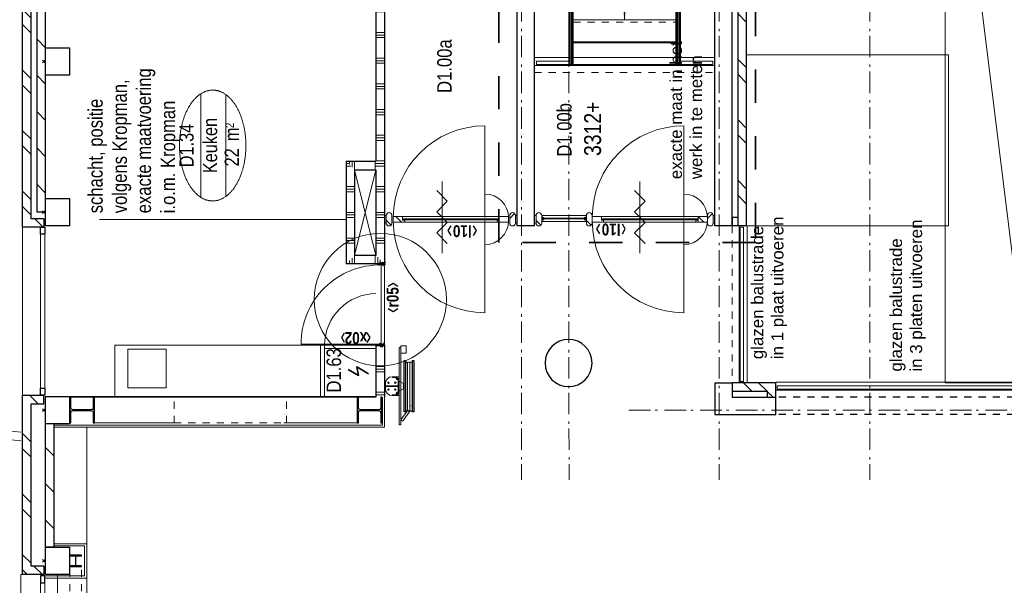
# Model space of a CAD drawing. Header units: millimetres. Extents: x 274596 to 660162, y 141333 to 298920.
# Tile 36 of 165: x 381151 to 392655, y 224221 to 230823. Entities that reach past the tile are written whole.
import ezdxf
from ezdxf.enums import TextEntityAlignment as Align

# ---------------------------------------------------------------- set-up
doc = ezdxf.new("R2010")
doc.units = ezdxf.units.MM
doc.header["$LTSCALE"] = 400
doc.header["$PDMODE"] = 3
doc.header["$PDSIZE"] = 15
for name, pattern in [('STYLE_01', [0.416641, 0.208282, -0.208359]), ('STYLE_02', [0.694427, 0.486069, -0.208359]), ('STYLE_06', [1.041641, 0.625, -0.208282, 0.069427, -0.138931]), ('STYLE_22', [1.944444, 0.972222, -0.972222])]:
    doc.linetypes.add(name, pattern=pattern)
for name, color, linetype, lineweight in [('Buitenkozijnen', 140, 'Continuous', 15), ('Fragmentaanduiding', 1, 'STYLE_22', 35), ('Kozijnmerken', 43, 'Continuous', 9), ('leuning', 43, 'Continuous', 5), ('mat-afdichting', 9, 'Continuous', 5), ('mat-aluminium', 140, 'Continuous', 15), ('mat-baksteen', 5, 'Continuous', 25), ('mat-beton (ihwg)', 5, 'Continuous', 25), ('mat-glas-hor', 5, 'Continuous', 15), ('mat-kalkzandsteen', 5, 'Continuous', 25), ('mat-multiplex-hor', 140, 'Continuous', 15), ('mat-naaldhout', 140, 'Continuous', 15), ('mat-scheidingswand-horizontaal', 5, 'Continuous', 25), ('mat-spuitwerk_marmo', 43, 'STYLE_02', 20), ('mat-staal', 5, 'Continuous', 25), ('None', 7, 'Continuous', 9), ('Ruimtenummers', 5, 'Continuous', 25), ('Tekst', 140, 'Continuous', 15)]:
    doc.layers.add(name, color=color, linetype=linetype, lineweight=lineweight)
doc.styles.add('Arial', font='arial.ttf', dxfattribs={"height": 211.666667})
doc.styles.add('Arial Narrow', font='ARIALN.TTF', dxfattribs={"height": 222.25})
doc.styles.add('Arial Narrow (bold)', font='ARIALNB.TTF', dxfattribs={"height": 172.861111})

# ---------------------------------------------------------------- blocks, each defined once
blk = doc.blocks.new('*U200')
at = {"layer": 'None', "color": 43, "linetype": 'Continuous', "lineweight": 9}
for p, q in [((25681, 2245), (25936, 2245)), ((25936, 2245), (25936, 1045)), ((25936, 1045), (25681, 1045))]:
    blk.add_line(p, q, dxfattribs=at)
at = {"layer": 'None', "color": 43, "linetype": 'STYLE_01', "lineweight": 9}
blk.add_line((25681, 2245), (25681, 1045), dxfattribs=at)
blk = doc.blocks.new('*U221')
at = {"layer": 'leuning', "color": 140, "lineweight": 15}
for p, q in [((25186, 2675), (25186, 2258)), ((25186, 2675), (25226, 2675)), ((25226, 2675), (25226, 2298)), ((31861, 2258), (25186, 2258)), ((31861, 2298), (25226, 2298)), ((25186, 1031), (25186, 615)), ((25186, 1031), (31861, 1031)), ((25226, 991), (25226, 615)), ((25226, 991), (31861, 991)), ((25186, 615), (25226, 615))]:
    blk.add_line(p, q, dxfattribs=at)
at = {"layer": 'None', "color": 8, "linetype": 'STYLE_01', "lineweight": 5}
blk.add_line((25091, 2700), (25091, 590), dxfattribs=at)
at = {"layer": 'None', "color": 43, "lineweight": 9}
for p, q in [((25173, 2700), (25173, 590)), ((25266, 2700), (25266, 590)), ((25185, 2297), (31861, 2297)), ((25185, 2287), (25185, 2297)), ((25185, 2287), (31861, 2287)), ((25185, 2270), (31861, 2270)), ((25185, 2250), (25185, 2270)), ((25185, 2250), (31861, 2250)), ((25185, 1040), (25185, 1020)), ((31861, 1040), (25185, 1040)), ((31861, 1020), (25185, 1020)), ((25185, 1003), (25185, 993)), ((31861, 1003), (25185, 1003)), ((31861, 993), (25185, 993))]:
    blk.add_line(p, q, dxfattribs=at)
at = {"layer": 'None', "color": 8, "linetype": 'Continuous', "lineweight": 5}
blk.add_line((26856, 1645), (25706, 1645), dxfattribs=at)
at = {"layer": 'None', "color": 43, "linetype": 'STYLE_01', "lineweight": 9}
blk.add_line((23301, 390), (21471, 390), dxfattribs=at)
at = {"layer": 'None', "color": 43, "linetype": 'Continuous', "lineweight": 9}
for p, q in [((21471, 308), (23301, 308)), ((21471, 215), (23301, 215)), ((21383, -120), (21383, -4080)), ((21476, -120), (21476, -4080))]:
    blk.add_line(p, q, dxfattribs=at)
at = {"layer": 'None', "color": 140, "linetype": 'Continuous', "lineweight": 15}
for p, q in [((21487, 295), (23287, 295)), ((21487, 255), (21487, 295)), ((21487, 255), (23287, 255)), ((23287, 255), (23287, 295)), ((21436, -136), (21396, -136)), ((21396, -4066), (21396, -136)), ((21436, -4066), (21436, -136))]:
    blk.add_line(p, q, dxfattribs=at)
at = {"layer": 'None', "color": 92, "linetype": 'STYLE_01', "lineweight": 25}
for p, q in [((21101, -4240), (21101, -110)), ((21301, -4240), (21301, -110))]:
    blk.add_line(p, q, dxfattribs=at)
at = {"layer": 'None', "color": 43, "linetype": 'Continuous', "lineweight": 9}
for points in [[(25185, 2245), (25440, 2245), (25440, 1045), (25185, 1045)], [(25451, 2245), (25706, 2245), (25706, 1045), (25451, 1045)]]:
    blk.add_lwpolyline(points, close=True, dxfattribs=at)
at = {"layer": 'None', "color": 8, "lineweight": 5}
blk.add_solid([(25706, 1645), (25865, 1687), (25865, 1602)], dxfattribs=at)
at = {"layer": 'None', "color": 7}
blk.add_blockref('*U200', (0, 0), dxfattribs=at)
blk = doc.blocks.new('*U306')
at = {"layer": 'None', "color": 8, "linetype": 'Continuous', "lineweight": 5}
for points in [[(23301, 220), (25298, 220), (25298, -2140), (23301, -2140)], [(29291, -4080), (29291, -2100), (21471, -2100), (21471, -4080)]]:
    blk.add_lwpolyline(points, close=True, dxfattribs=at)
blk.add_lwpolyline([(29291, -2100), (21471, -3068), (21471, -3112), (29291, -4080)], dxfattribs=at)
blk = doc.blocks.new('*U347')
at = {"layer": 'None', "color": 43, "linetype": 'STYLE_01', "lineweight": 9}
for p, q in [((17698, 8129), (18190, 8129)), ((17698, 7989), (17698, 8129)), ((18871, 8129), (19325, 8129)), ((19325, 7989), (19325, 8129)), ((17698, 7989), (18190, 7989)), ((18871, 7989), (19325, 7989))]:
    blk.add_line(p, q, dxfattribs=at)
at = {"layer": 'None', "color": 43, "linetype": 'Continuous', "lineweight": 9}
for p, q in [((18190, 8129), (18887, 8129)), ((18190, 7989), (18190, 8129)), ((18887, 7989), (18887, 8129)), ((18190, 7989), (18887, 7989))]:
    blk.add_line(p, q, dxfattribs=at)
blk = doc.blocks.new('*X612')
at = {"layer": 'None', "lineweight": 5}
blk.add_line((23345, 4253), (23412, 4320), dxfattribs=at)
blk = doc.blocks.new('*U613')
at = {"layer": 'mat-glas-hor', "color": 140, "lineweight": 15}
blk.add_lwpolyline([(23385, 3116), (23385, 4228), (23373, 4228), (23373, 3116)], close=True, dxfattribs=at)
at = {"layer": 'mat-naaldhout', "color": 140, "linetype": 'Continuous', "lineweight": 15}
for points in [[(23370, 4239), (23370, 4214), (23345, 4214), (23345, 4348), (23412, 4348), (23412, 4239)], [(23370, 3111), (23370, 3136), (23345, 3136), (23345, 3002), (23412, 3002), (23412, 3111)]]:
    blk.add_lwpolyline(points, close=True, dxfattribs=at)
at = {"layer": 'None', "color": 43, "linetype": 'Continuous', "lineweight": 9}
for p, q in [((22287, 3277), (23359, 3277)), ((24470, 3277), (23399, 3277))]:
    blk.add_line(p, q, dxfattribs=at)
at = {"layer": 'None', "color": 8, "lineweight": 5}
blk.add_lwpolyline([(23345, 4348), (23412, 4348), (23412, 3111), (23345, 3111)], close=True, dxfattribs=at)
at = {"layer": 'None', "color": 43, "linetype": 'Continuous', "lineweight": 9}
for centre, radius, start, end in [((23359, 3277), 1071, 90, 180), ((23399, 3277), 1071, 0, 90), ((23359, 3277), 275, 180, 270), ((23399, 3277), 275, 270, 0)]:
    blk.add_arc(centre, radius, start, end, dxfattribs=at)
at = {"layer": 'mat-naaldhout', "color": 140}
blk.add_blockref('*X612', (0, 0), dxfattribs=at)
blk = doc.blocks.new('*X120')
at = {"layer": 'None', "lineweight": 5}
blk.add_line((-24, -24), (34, 34), dxfattribs=at)
blk = doc.blocks.new('houten stijl 67 x 114')
at = {"layer": 'mat-naaldhout', "color": 140, "linetype": 'Continuous', "lineweight": 15, "flags": 128}
blk.add_lwpolyline([(33.5, 0), (33.5, 0, -0.4142136), (0, -33.5), (0, -33.5, -0.4142136), (-33.5, 0), (-33.5, 88), (-33.5, 88, -0.4142136), (0, 121.5), (0, 121.5, -0.4142136), (33.5, 88)], format="xyb", close=True, dxfattribs=at)
at = {"layer": 'mat-naaldhout', "color": 140}
blk.add_blockref('*X120', (0, 0), dxfattribs=at)
blk = doc.blocks.new('*U614')
at = {"layer": 'None', "color": 140, "linetype": 'Continuous', "lineweight": 15}
for points in [[(23335, 4450), (23423, 4450), (23423, 4430), (23335, 4430)], [(23335, 2920), (23423, 2920), (23423, 2900), (23335, 2900)]]:
    blk.add_lwpolyline(points, close=True, dxfattribs=at)
at = {"layer": 'None', "color": 7, "xscale": -1, "rotation": 270}
blk.add_blockref('houten stijl 67 x 114', (23335, 4397), dxfattribs=at)
at = {"layer": 'None', "color": 7}
blk.add_blockref('*U613', (0, 0), dxfattribs=at)
at = {"layer": 'None', "color": 7, "rotation": 90}
blk.add_blockref('houten stijl 67 x 114', (23423, 2954), dxfattribs=at)
blk = doc.blocks.new('*U615')
at = {"layer": 'mat-glas-hor', "color": 8, "lineweight": 5}
blk.add_lwpolyline([(23353, 2092), (23423, 2092), (23423, 2613), (23353, 2613)], close=True, dxfattribs=at)
at = {"layer": 'mat-glas-hor', "color": 140, "lineweight": 15}
blk.add_lwpolyline([(23383, 2099), (23393, 2099), (23393, 2607), (23383, 2607)], close=True, dxfattribs=at)
at = {"layer": 'mat-naaldhout', "color": 140, "linetype": 'Continuous', "lineweight": 15, "flags": 128}
for points in [[(23377, 2613), (23352, 2613), (23352, 2612, 0.414214), (23354, 2610), (23371, 2610, -0.414214), (23374, 2607), (23374, 2590, 0.414214), (23376, 2588), (23377, 2588)], [(23398, 2613), (23423, 2613), (23423, 2612, -0.414214), (23421, 2610), (23404, 2610, 0.414214), (23401, 2607), (23401, 2590, -0.414214), (23399, 2588), (23398, 2588)], [(23377, 2092), (23352, 2092), (23352, 2093, -0.414214), (23354, 2095), (23371, 2095, 0.414214), (23374, 2099), (23374, 2115, -0.414214), (23376, 2117), (23377, 2117)], [(23398, 2092), (23423, 2092), (23423, 2093, 0.414214), (23421, 2095), (23404, 2095, -0.414214), (23401, 2099), (23401, 2115, 0.414214), (23399, 2117), (23398, 2117)]]:
    blk.add_lwpolyline(points, format="xyb", close=True, dxfattribs=at)
at = {"layer": 'None', "color": 7, "xscale": -1, "rotation": 270}
for p in [(23335, 2647), (23335, 2059)]:
    blk.add_blockref('houten stijl 67 x 114', p, dxfattribs=at)
blk = doc.blocks.new('*X616')
at = {"layer": 'None', "lineweight": 5}
blk.add_line((23345, 718), (23412, 785), dxfattribs=at)
blk = doc.blocks.new('*U617')
at = {"layer": 'mat-glas-hor', "color": 140, "lineweight": 15}
blk.add_lwpolyline([(23385, 792), (23385, 1903), (23373, 1903), (23373, 792)], close=True, dxfattribs=at)
at = {"layer": 'mat-naaldhout', "color": 140, "linetype": 'Continuous', "lineweight": 15}
for points in [[(23370, 1915), (23370, 1890), (23345, 1890), (23345, 2024), (23412, 2024), (23412, 1915)], [(23370, 787), (23370, 812), (23345, 812), (23345, 678), (23412, 678), (23412, 787)]]:
    blk.add_lwpolyline(points, close=True, dxfattribs=at)
at = {"layer": 'None', "color": 43, "linetype": 'Continuous', "lineweight": 9}
for p, q in [((22287, 953), (23359, 953)), ((24470, 953), (23399, 953))]:
    blk.add_line(p, q, dxfattribs=at)
at = {"layer": 'None', "color": 8, "lineweight": 5}
blk.add_lwpolyline([(23345, 2024), (23412, 2024), (23412, 787), (23345, 787)], close=True, dxfattribs=at)
at = {"layer": 'None', "color": 43, "linetype": 'Continuous', "lineweight": 9}
for centre, radius, start, end in [((23359, 953), 1071, 90, 180), ((23399, 953), 1071, 0, 90), ((23359, 953), 275, 180, 270), ((23399, 953), 275, 270, 0)]:
    blk.add_arc(centre, radius, start, end, dxfattribs=at)
at = {"layer": 'mat-naaldhout', "color": 140}
blk.add_blockref('*X616', (0, 0), dxfattribs=at)
blk = doc.blocks.new('*U618')
at = {"layer": 'None', "color": 140, "linetype": 'Continuous', "lineweight": 15}
for points in [[(23335, 2700), (23423, 2700), (23423, 2680), (23335, 2680)], [(23335, 610), (23423, 610), (23423, 590), (23335, 590)]]:
    blk.add_lwpolyline(points, close=True, dxfattribs=at)
at = {"layer": 'None', "color": 7}
for name in ['*U615', '*U617']:
    blk.add_blockref(name, (0, 0), dxfattribs=at)
at = {"layer": 'None', "color": 7, "rotation": 90}
blk.add_blockref('houten stijl 67 x 114', (23423, 644), dxfattribs=at)
blk = doc.blocks.new('*U738')
at = {"layer": 'None', "color": 140, "linetype": 'Continuous', "lineweight": 15}
blk.add_lwpolyline([(21311, 7600), (21911, 7600), (21911, 5200), (21311, 5200)], close=True, dxfattribs=at)
at = {"layer": 'None', "color": 43, "linetype": 'Continuous', "lineweight": 9}
blk.add_lwpolyline([(21411, 7450), (21861, 7450), (21861, 7000), (21411, 7000)], close=True, dxfattribs=at)
blk = doc.blocks.new('*X830')
at = {"layer": 'None', "lineweight": 9}
for p, q in [((23684, 8410), (23784, 8510)), ((24108, 8410), (24208, 8510)), ((24532, 8410), (24632, 8510)), ((24956, 8410), (25056, 8510)), ((25381, 8410), (25481, 8510)), ((25805, 8410), (25905, 8510)), ((26229, 8410), (26329, 8510)), ((26653, 8410), (26753, 8510)), ((27078, 8410), (27178, 8510)), ((27502, 8410), (27602, 8510)), ((27926, 8410), (28026, 8510)), ((28350, 8410), (28450, 8510)), ((28775, 8410), (28875, 8510))]:
    blk.add_line(p, q, dxfattribs=at)
blk = doc.blocks.new('*X831')
at = {"layer": 'None', "lineweight": 9}
for p, q in [((23429, 8580), (23529, 8680)), ((23606, 8580), (23706, 8680)), ((24136, 8580), (24236, 8680)), ((24313, 8580), (24413, 8680)), ((24843, 8580), (24943, 8680)), ((25020, 8580), (25120, 8680)), ((25551, 8580), (25651, 8680)), ((25727, 8580), (25827, 8680)), ((26258, 8580), (26358, 8680)), ((26434, 8580), (26534, 8680)), ((26965, 8580), (27065, 8680)), ((27141, 8580), (27241, 8680)), ((27672, 8580), (27772, 8680)), ((27848, 8580), (27948, 8680)), ((28379, 8580), (28479, 8680)), ((28555, 8580), (28655, 8680))]:
    blk.add_line(p, q, dxfattribs=at)
blk = doc.blocks.new('Kolom O 550')
at = {"layer": 'mat-beton (ihwg)', "lineweight": 25}
blk.add_circle((0, 0), 275, dxfattribs=at)
blk = doc.blocks.new('Gevelpui best 1410 (2D)')
at = {"layer": 'Buitenkozijnen', "lineweight": 15}
for p, q in [((-260, 0), (-260, -1410)), ((-260, 0), (-210, 0)), ((-210, 0), (-210, -1410)), ((-260, -1410), (-210, -1410))]:
    blk.add_line(p, q, dxfattribs=at)
at = {"layer": 'Buitenkozijnen', "color": 92, "lineweight": 25}
for points in [[(-260, 0), (-210, 0), (-210, -80), (-260, -80)], [(-260, -1330), (-210, -1330), (-210, -1410), (-260, -1410)]]:
    blk.add_lwpolyline(points, close=True, dxfattribs=at)
at = {"layer": 'None', "color": 43, "linetype": 'Continuous', "lineweight": 9}
blk.add_line((-410, 15), (-410, -1425), dxfattribs=at)
blk = doc.blocks.new('*X862')
at = {"layer": 'None', "lineweight": 9}
for p, q in [((19231, 8624), (19259, 8652)), ((19231, 8448), (19331, 8548))]:
    blk.add_line(p, q, dxfattribs=at)
blk = doc.blocks.new('*X863')
at = {"layer": 'None', "lineweight": 9}
for p, q in [((19259, 8652), (19287, 8680)), ((19363, 8580), (19463, 8680)), ((19894, 8580), (19994, 8680)), ((20070, 8580), (20170, 8680)), ((20601, 8580), (20701, 8680)), ((20777, 8580), (20877, 8680))]:
    blk.add_line(p, q, dxfattribs=at)
blk = doc.blocks.new('*X864')
at = {"layer": 'None', "lineweight": 9}
blk.add_line((21226, 8498), (21326, 8598), dxfattribs=at)
blk = doc.blocks.new('*U52')
at = {"layer": 'Buitenkozijnen', "lineweight": 15}
for p, q in [((-10, 0), (-10, -1960)), ((-10, 0), (40, 0)), ((40, 0), (40, -1960)), ((-10, -1960), (40, -1960))]:
    blk.add_line(p, q, dxfattribs=at)
blk = doc.blocks.new('Gevelpui best 1960')
at = {"layer": 'Buitenkozijnen', "color": 43, "lineweight": 9}
blk.add_line((250, 0), (250, -1960), dxfattribs=at)
at = {"layer": 'Buitenkozijnen', "color": 92, "lineweight": 25}
for points in [[(-10, 0), (40, 0), (40, -80), (-10, -80)], [(-10, -1880), (40, -1880), (40, -1960), (-10, -1960)]]:
    blk.add_lwpolyline(points, close=True, dxfattribs=at)
at = {"layer": 'Buitenkozijnen'}
blk.add_blockref('*U52', (0, 0), dxfattribs=at)
blk = doc.blocks.new('*X1048')
at = {"layer": 'None', "lineweight": 9}
for p, q in [((21371, 158), (21471, 258)), ((21371, -19), (21471, 81)), ((21301, -89), (21370, -20))]:
    blk.add_line(p, q, dxfattribs=at)
blk = doc.blocks.new('*X1055')
at = {"layer": 'None', "lineweight": 9}
for p, q in [((-2.75, -2.75), (2.75, 2.75)), ((58, 58), (66.5, 66.5)), ((-66.5, -66.5), (-58, -58))]:
    blk.add_line(p, q, dxfattribs=at)
blk = doc.blocks.new('*U1056')
at = {"layer": 'None', "color": 92, "linetype": 'Continuous', "lineweight": 25, "flags": 128}
blk.add_lwpolyline([(70, -58), (14.75, -58, -0.41421356), (2.75, -46), (2.75, 46, -0.41421356), (14.75, 58), (70, 58), (70, 66.5), (-70, 66.5), (-70, 58), (-14.75, 58, -0.41421356), (-2.75, 46), (-2.75, -46, -0.41421356), (-14.75, -58), (-70, -58), (-70, -66.5), (70, -66.5)], format="xyb", close=True, dxfattribs=at)
at = {"layer": 'None', "color": 92}
blk.add_blockref('*X1055', (0, 0), dxfattribs=at)
blk = doc.blocks.new('Kolom 280x320')
at = {"layer": 'mat-beton (ihwg)', "lineweight": 25}
blk.add_lwpolyline([(-300, 160), (-20, 160), (-20, -160), (-300, -160)], close=True, dxfattribs=at)
at = {"layer": 'None', "color": 92, "linetype": 'Continuous', "lineweight": 5}
blk.add_point((0, 0), dxfattribs=at)
blk = doc.blocks.new('*X1064')
at = {"layer": 'None', "lineweight": 9}
for p, q in [((19765, 8310), (19865, 8410)), ((20189, 8310), (20289, 8410)), ((20614, 8310), (20714, 8410))]:
    blk.add_line(p, q, dxfattribs=at)
blk = doc.blocks.new('*X1066')
at = {"layer": 'None', "lineweight": 9}
for p, q in [((23555, 220), (23655, 320)), ((23731, 220), (23831, 320)), ((24262, 220), (24362, 320)), ((24438, 220), (24538, 320)), ((24969, 220), (25069, 320)), ((25145, 220), (25245, 320)), ((25676, 220), (25776, 320)), ((25852, 220), (25952, 320)), ((26383, 220), (26483, 320)), ((26559, 220), (26659, 320)), ((27090, 220), (27190, 320)), ((27266, 220), (27366, 320)), ((27797, 220), (27897, 320)), ((27974, 220), (28074, 320)), ((28504, 220), (28604, 320)), ((28681, 220), (28781, 320)), ((29211, 220), (29251, 260))]:
    blk.add_line(p, q, dxfattribs=at)
blk = doc.blocks.new('Ruimtenummer UV 50')
at = {"layer": 'Ruimtenummers', "color": 8, "lineweight": 5}
for p, q in [((602, 157), (-602, 157)), ((595, -137), (-595, -137))]:
    blk.add_line(p, q, dxfattribs=at)
blk.add_open_spline([(-323, 354), (-173, 406), (173, 406), (323, 354), (473, 302), (560, 212), (647, 122), (647, 18), (647, -86), (560, -176), (473, -266), (323, -318), (173, -370), (-173, -370), (-323, -318), (-474, -266), (-560, -176), (-647, -86), (-647, 18), (-647, 122), (-560, 212), (-474, 302), (-323, 354)], degree=2, knots=[0, 0, 0, 0.09962, 0.19924, 0.19924, 0.283607, 0.283607, 0.349619, 0.349619, 0.415638, 0.415638, 0.5, 0.5, 0.59962, 0.69924, 0.69924, 0.783607, 0.783607, 0.849619, 0.849619, 0.915638, 0.915638, 1, 1, 1], dxfattribs=at)
at = {"layer": 'Ruimtenummers', "attachment_point": 2, "style": 'Arial Narrow'}
for s, insert, char_height in [(' m', (104, -122), 165.9), (' 2', (220, -133), 96.8)]:
    blk.add_mtext(s, dxfattribs=dict(at, insert=insert, char_height=char_height))
at = {"layer": 'Ruimtenummers', "style": 'Arial Narrow'}
for tag, p in [('Nummer', (0, 407)), ('Naam', (0, 132)), ('Oppervlak', (-138, -122))]:
    blk.add_attdef(tag, text='', height=166, dxfattribs=at).set_placement(p, align=Align.TOP_CENTER)
blk = doc.blocks.new('*X1070')
at = {"layer": 'None', "lineweight": 9}
for p, q in [((23100, 4450), (23100, 4550)), ((23130, 4450), (23130, 4550)), ((23160, 4450), (23160, 4550)), ((23400, 4450), (23400, 4550)), ((23430, 4450), (23430, 4550)), ((23460, 4450), (23460, 4550)), ((23700, 4450), (23700, 4550)), ((23730, 4450), (23730, 4550)), ((23760, 4450), (23760, 4550)), ((24000, 4450), (24000, 4550)), ((24030, 4450), (24030, 4550)), ((24060, 4450), (24060, 4550)), ((24300, 4450), (24300, 4550)), ((24330, 4450), (24330, 4550)), ((24360, 4450), (24360, 4550)), ((24600, 4450), (24600, 4550)), ((24630, 4450), (24630, 4550)), ((24660, 4450), (24660, 4550)), ((24900, 4450), (24900, 4550)), ((24930, 4450), (24930, 4550)), ((24960, 4450), (24960, 4550)), ((25200, 4450), (25200, 4550)), ((25230, 4450), (25230, 4550)), ((25260, 4450), (25260, 4550)), ((25500, 4450), (25500, 4550)), ((25530, 4450), (25530, 4550)), ((25560, 4450), (25560, 4550)), ((25800, 4450), (25800, 4550)), ((25830, 4450), (25830, 4550)), ((25860, 4450), (25860, 4550)), ((26100, 4450), (26100, 4550)), ((26130, 4450), (26130, 4550)), ((26160, 4450), (26160, 4550)), ((26400, 4450), (26400, 4550)), ((26430, 4450), (26430, 4550)), ((26460, 4450), (26460, 4550)), ((26700, 4450), (26700, 4550)), ((26730, 4450), (26730, 4550)), ((26760, 4450), (26760, 4550)), ((27000, 4450), (27000, 4550)), ((27030, 4450), (27030, 4550)), ((27060, 4450), (27060, 4550)), ((27300, 4450), (27300, 4550)), ((27330, 4450), (27330, 4550)), ((27360, 4450), (27360, 4550)), ((27600, 4450), (27600, 4550)), ((27630, 4450), (27630, 4550)), ((27660, 4450), (27660, 4550)), ((22860, 4450), (22860, 4453))]:
    blk.add_line(p, q, dxfattribs=at)
blk = doc.blocks.new('*X1071')
at = {"layer": 'None', "lineweight": 9}
for p, q in [((21330, 4450), (21330, 4550)), ((21360, 4450), (21360, 4550)), ((21600, 4450), (21600, 4550)), ((21630, 4450), (21630, 4550)), ((21660, 4450), (21660, 4550)), ((21900, 4450), (21900, 4550))]:
    blk.add_line(p, q, dxfattribs=at)
blk = doc.blocks.new('*X1073')
at = {"layer": 'None', "lineweight": 9}
for p, q in [((-150, 133), (-138, 145)), ((131, 131), (145, 145)), ((-4, -4), (4, 4)), ((-145, -145), (-131, -131)), ((138, -145), (150, -133))]:
    blk.add_line(p, q, dxfattribs=at)
at = {"layer": 'None', "lineweight": 25}
for p, q in [((-15, 126), (4, 145)), ((-4, -145), (15, -126))]:
    blk.add_line(p, q, dxfattribs=at)
blk = doc.blocks.new('*U1074')
at = {"layer": 'None', "color": 92, "linetype": 'Continuous', "lineweight": 25, "flags": 128}
blk.add_lwpolyline([(150, -131), (31.25, -131, -0.41421356), (4.25, -104), (4.25, 104, -0.41421356), (31.25, 131), (150, 131), (150, 145), (-150, 145), (-150, 131), (-31.25, 131, -0.41421356), (-4.25, 104), (-4.25, -104, -0.41421356), (-31.25, -131), (-150, -131), (-150, -145), (150, -145)], format="xyb", close=True, dxfattribs=at)
at = {"layer": 'None', "color": 92}
blk.add_blockref('*X1073', (0, 0), dxfattribs=at)
blk = doc.blocks.new('*X1075')
at = {"layer": 'None', "lineweight": 9}
for p, q in [((-150, 133), (-138, 145)), ((131, 131), (145, 145)), ((-4, -4), (4, 4)), ((-145, -145), (-131, -131)), ((138, -145), (150, -133))]:
    blk.add_line(p, q, dxfattribs=at)
at = {"layer": 'None', "lineweight": 25}
for p, q in [((-15, 126), (4, 145)), ((-4, -145), (15, -126))]:
    blk.add_line(p, q, dxfattribs=at)
blk = doc.blocks.new('*U1076')
at = {"layer": 'None', "color": 92, "linetype": 'Continuous', "lineweight": 25, "flags": 128}
blk.add_lwpolyline([(150, -131), (31.25, -131, -0.41421356), (4.25, -104), (4.25, 104, -0.41421356), (31.25, 131), (150, 131), (150, 145), (-150, 145), (-150, 131), (-31.25, 131, -0.41421356), (-4.25, 104), (-4.25, -104, -0.41421356), (-31.25, -131), (-150, -131), (-150, -145), (150, -145)], format="xyb", close=True, dxfattribs=at)
at = {"layer": 'None', "color": 92}
blk.add_blockref('*X1075', (0, 0), dxfattribs=at)
blk = doc.blocks.new('*U29')
at = {"layer": 'None', "color": 140, "linetype": 'Continuous', "lineweight": 15, "flags": 128}
blk.add_lwpolyline([(-21, 110), (59, 110), (59, 107, -0.391021), (53, 100), (-1, 96, 0.391021), (-12, 83), (-12, -83, 0.391021), (-1, -96), (53, -100, -0.391021), (59, -107), (59, -110), (-21, -110)], format="xyb", close=True, dxfattribs=at)
blk = doc.blocks.new('*U30')
at = {"layer": 'None', "color": 253, "linetype": 'Continuous', "lineweight": 5}
for p, q in [((96.625, -278), (96.625, 266)), ((125.704, -278), (125.704, 266)), ((50.42, -31.849), (50.42, 29))]:
    blk.add_line(p, q, dxfattribs=at)
at = {"layer": 'None', "color": 140, "linetype": 'Continuous', "lineweight": 15}
for p, q in [((50.42, 29), (1.453, 57.31)), ((0, -61), (50.42, -31.849))]:
    blk.add_line(p, q, dxfattribs=at)
at = {"layer": 'None', "color": 92, "linetype": 'Continuous', "lineweight": 25}
for points in [[(60.916, 296), (76.476, 296), (76.476, -300), (60.916, -300)], [(154.785, 296), (171.344, 296), (171.344, -302), (154.785, -302)]]:
    blk.add_lwpolyline(points, close=True, dxfattribs=at)
at = {"layer": 'None', "color": 253, "linetype": 'Continuous', "lineweight": 5}
blk.add_lwpolyline([(50.929, 18), (60.916, 18), (60.916, -18), (50.929, -18)], close=True, dxfattribs=at)
for points, knots in [([(96.866, 264), (96.866, 268.997), (93.792, 272.9335), (90.718, 276.87), (85.875, 278.0735), (81.032, 279.277), (76.476, 277.238)], [0, 0, 0, 0.3335495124, 0.3335495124, 0.6668288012, 0.6668288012, 1, 1, 1]), ([(125.825, 264), (125.825, 267.886), (123.8855, 271.2505), (121.946, 274.615), (118.586, 276.5575), (115.226, 278.5), (107.466, 278.5), (104.106, 276.5575), (100.746, 274.615), (98.806, 271.2505), (96.866, 267.886), (96.866, 264)], [0, 0, 0, 0.1667696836, 0.1667696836, 0.3334232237, 0.3334232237, 0.4999946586, 0.6665660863, 0.6665660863, 0.833226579, 0.833226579, 1, 1, 1]), ([(154.785, 264), (154.785, 267.886), (152.845, 271.2505), (150.905, 274.615), (147.5455, 276.5575), (144.186, 278.5), (140.306, 278.5), (136.426, 278.5), (133.066, 276.5575), (129.706, 274.615), (127.7655, 271.2505), (125.825, 267.886), (125.825, 264)], [0, 0, 0, 0.1667729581, 0.1667729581, 0.3334246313, 0.3334246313, 0.4999853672, 0.4999853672, 0.666556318, 0.666556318, 0.8332233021, 0.8332233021, 1, 1, 1]), ([(76.477, -291.432), (81.039, -293.343), (85.8175, -292.072), (90.596, -290.801), (93.6105, -286.876), (96.625, -282.951), (96.625, -278)], [0, 0, 0, 0.333165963, 0.333165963, 0.6664584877, 0.6664584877, 1, 1, 1]), ([(96.625, -278), (96.625, -281.901), (98.573, -285.2795), (100.521, -288.658), (103.895, -290.609), (107.269, -292.56), (111.165, -292.56), (115.061, -292.56), (118.435, -290.609), (121.809, -288.658), (123.7565, -285.2795), (125.704, -281.901), (125.704, -278)], [0, 0, 0, 0.1667545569, 0.1667545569, 0.3334268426, 0.3334268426, 0.5000053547, 0.5000053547, 0.6665838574, 0.6665838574, 0.8332491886, 0.8332491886, 1, 1, 1]), ([(125.704, -278), (125.704, -281.901), (127.6525, -285.2795), (129.601, -288.658), (132.975, -290.609), (136.349, -292.56), (140.245, -292.56), (144.141, -292.56), (147.5145, -290.609), (150.888, -288.658), (152.836, -285.2795), (154.784, -281.901), (154.784, -278)], [0, 0, 0, 0.1667578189, 0.1667578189, 0.3334365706, 0.3334365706, 0.5000146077, 0.5000146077, 0.6665824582, 0.6665824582, 0.8332459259, 0.8332459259, 1, 1, 1])]:
    blk.add_open_spline(points, degree=2, knots=knots, dxfattribs=at)
blk = doc.blocks.new('BSH')
at = {"layer": 'None', "color": 140, "linetype": 'Continuous', "lineweight": 15}
for p, q in [((-159.8585, -36.7557), (-159.8585, 32.756)), ((-80, -6.8893), (-80, 2.8892)), ((0, -61), (0, 111.155))]:
    blk.add_line(p, q, dxfattribs=at)
at = {"layer": 'None', "color": 253, "linetype": 'Continuous', "lineweight": 5}
for p, q in [((27.7468, -383.0008), (105.0969, -276.5164)), ((130.6676, -289.4337), (48.7568, -402.0618)), ((135.277, -233.0824), (136.142, -233.8294))]:
    blk.add_line(p, q, dxfattribs=at)
at = {"layer": 'None', "color": 140, "linetype": 'Continuous', "lineweight": 15}
for points in [[(20, 469.75), (82, 469.75), (82, 382.75), (20, 382.75)], [(0, 448), (20, 448), (20, -452), (0, -452)], [(-160, 2.8892), (-9, 2.8892), (-9, -6.8893), (-160, -6.8893)]]:
    blk.add_lwpolyline(points, close=True, dxfattribs=at)
at = {"layer": 'None', "color": 8, "linetype": 'Continuous', "lineweight": 5}
for centre in [(-124, 37.275), (-44.5, 38.775), (-124, -41.275), (-45, -41.275)]:
    blk.add_circle(centre, 8.5, dxfattribs=at)
at = {"layer": 'None', "color": 140, "linetype": 'Continuous', "lineweight": 15}
for centre, start, end in [((-80, 28), 90, 180), ((-80, -32), 180, 270)]:
    blk.add_arc(centre, 80, start, end, dxfattribs=at)
at = {"layer": 'None', "color": 9, "linetype": 'Continuous', "lineweight": 5}
blk.add_arc((38.2528, -392.5302), 14.18399, 137.790600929, 325.770923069, dxfattribs=at)
at = {"layer": 'None', "color": 92, "linetype": 'Continuous', "lineweight": 25}
for points, knots in [([(-11.70075, 86.5025), (-12.2626, 89.0317), (-14.0137, 90.9408), (-15.7648, 92.8499), (-18.23575, 93.6275), (-20.7067, 94.4051), (-23.236, 93.84325), (-25.7653, 93.2814), (-27.67445, 91.53015), (-29.5836, 89.7789), (-30.36125, 87.3079), (-31.1389, 84.8369), (-30.57705, 82.3077), (-30.0152, 79.7785), (-28.26385, 77.8694), (-26.5125, 75.9603), (-24.0415, 75.1827), (-21.5705, 74.4051), (-19.0412, 74.96695), (-16.5119, 75.5288), (-14.60305, 77.28005), (-12.6942, 79.0313), (-11.91655, 81.5023), (-11.1389, 83.9733), (-11.70075, 86.5025)], [0, 0, 0, 0.0833344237, 0.0833344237, 0.1666618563, 0.1666618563, 0.2499968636, 0.2499968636, 0.3333348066, 0.3333348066, 0.4166657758, 0.4166657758, 0.5000000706, 0.5000000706, 0.583336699, 0.583336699, 0.666668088, 0.666668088, 0.7500039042, 0.7500039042, 0.8333377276, 0.8333377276, 0.9166657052, 0.9166657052, 1, 1, 1]), ([(-11.75695, -89.71225), (-12.375, -92.4944), (-14.3012, -94.5944), (-16.2274, -96.6944), (-18.94545, -97.54975), (-21.6635, -98.4051), (-24.4457, -97.78705), (-27.2279, -97.169), (-29.328, -95.24265), (-31.4281, -93.3163), (-32.2835, -90.5982), (-33.1389, -87.8801), (-32.52085, -85.09795), (-31.9028, -82.3158), (-29.97635, -80.2158), (-28.0499, -78.1158), (-25.3318, -77.26045), (-22.6137, -76.4051), (-19.83145, -77.02315), (-17.0492, -77.6412), (-14.94945, -79.56755), (-12.8497, -81.4939), (-11.9943, -84.212), (-11.1389, -86.9301), (-11.75695, -89.71225)], [0, 0, 0, 0.083334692, 0.083334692, 0.1666618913, 0.1666618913, 0.2499964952, 0.2499964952, 0.3333343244, 0.3333343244, 0.4166651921, 0.4166651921, 0.4999998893, 0.4999998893, 0.5833365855, 0.5833365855, 0.6666673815, 0.6666673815, 0.7500034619, 0.7500034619, 0.8333376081, 0.8333376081, 0.9166653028, 0.9166653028, 1, 1, 1])]:
    blk.add_open_spline(points, degree=2, knots=knots, dxfattribs=at)
at = {"layer": 'None', "color": 7}
blk.add_blockref('*U30', (0, 0), dxfattribs=at)
at = {"layer": 'None', "color": 140, "rotation": 180}
blk.add_blockref('*U29', (-21.4, -2), dxfattribs=at)
blk = doc.blocks.new('*X1083')
at = {"layer": 'None', "lineweight": 9}
blk.add_line((23286, 8437), (23386, 8537), dxfattribs=at)
blk = doc.blocks.new('zelfsluitend')
at = {"layer": 'None', "color": 7, "linetype": 'Continuous', "lineweight": 15}
for p, q in [((-418, 0), (418, 0)), ((-305, -62), (-182, 62)), ((-58, -62), (-182, 62)), ((-58, -62), (65, 62)), ((189, -62), (65, 62)), ((189, -62), (312, 62))]:
    blk.add_line(p, q, dxfattribs=at)
blk = doc.blocks.new('Kozijnmerk 50')
at = {"layer": 'Kozijnmerken', "color": 92, "linetype": 'Continuous', "lineweight": 25}
for points in [[(-132, 51), (-165, -6), (-132, -62)], [(132, 51), (165, -6), (132, -62)]]:
    blk.add_lwpolyline(points, dxfattribs=at)
at = {"layer": 'None', "color": 43, "style": 'Arial Narrow (bold)'}
blk.add_attdef('merk', text='', height=138, dxfattribs=at).set_placement((0, 0), align=Align.MIDDLE_CENTER)
blk = doc.blocks.new('*U1130')
at = {"layer": 'None', "color": 43, "linetype": 'Continuous', "lineweight": 9}
for radius, start, end in [(28168, 354.3265, 3.8572), (28268, 354.3462, 3.9598)]:
    blk.add_arc((-7237, 11485), radius, start, end, dxfattribs=at)
blk = doc.blocks.new('*U1133')
at = {"layer": 'None', "color": 43, "linetype": 'Continuous', "lineweight": 9}
for radius, start, end in [(28168, 354.3265, 3.8572), (28268, 354.3462, 3.9598)]:
    blk.add_arc((-7237, 11485), radius, start, end, dxfattribs=at)
blk = doc.blocks.new('*U1313')
at = {"layer": 'None', "color": 43, "linetype": 'Continuous', "lineweight": 9}
for p, q in [((21901, 4458), (21911, 4491)), ((21901, 4491), (21911, 4458))]:
    blk.add_line(p, q, dxfattribs=at)
blk.add_lwpolyline([(21901, 4491), (21911, 4491), (21911, 4458), (21901, 4458)], close=True, dxfattribs=at)
blk = doc.blocks.new('*U1314')
at = {"layer": 'None', "color": 43, "linetype": 'Continuous', "lineweight": 9}
for p, q in [((22865, 4458), (22855, 4492)), ((22865, 4492), (22855, 4458))]:
    blk.add_line(p, q, dxfattribs=at)
blk.add_lwpolyline([(22855, 4492), (22865, 4492), (22865, 4458), (22855, 4458)], close=True, dxfattribs=at)
blk = doc.blocks.new('*X1315')
at = {"layer": 'None', "lineweight": 9}
for p, q in [((22835, 4450), (22839, 4454)), ((22851, 4466), (22855, 4470))]:
    blk.add_line(p, q, dxfattribs=at)
blk = doc.blocks.new('*U1316')
at = {"layer": 'mat-afdichting', "lineweight": 5}
for points in [[(21936, 4454), (21924, 4454), (21924, 4456), (21936, 4456)], [(22830, 4454), (22842, 4454), (22842, 4456), (22830, 4456)]]:
    blk.add_lwpolyline(points, close=True, dxfattribs=at)
at = {"layer": 'mat-aluminium', "lineweight": 15}
blk.add_lwpolyline([(22851, 4470), (22855, 4470), (22855, 4485), (22851, 4485)], close=True, dxfattribs=at)
at = {"layer": 'mat-multiplex-hor', "lineweight": 15, "flags": 128}
for points in [[(22839, 4472), (22845, 4472), (22846, 4490), (21920, 4490), (21921, 4472), (21929, 4472)], [(21929, 4468), (21921, 4468), (21922, 4456), (21950, 4456), (21950, 4450), (22822, 4450), (22822, 4456), (22844, 4456), (22845, 4468), (22839, 4468)]]:
    blk.add_lwpolyline(points, dxfattribs=at)
at = {"layer": 'mat-spuitwerk_marmo', "lineweight": 20}
blk.add_circle((21923, 4502), 4, dxfattribs=at)
at = {"layer": 'mat-staal', "lineweight": 5, "flags": 128}
for points in [[(21916, 4450, -0.414214), (21911, 4455), (21911, 4498), (21911, 4500), (21915, 4500), (21915, 4498), (21915, 4455), (21915, 4455, 0.414214), (21916, 4454), (21941, 4454), (21941, 4450)], [(22850, 4450, 0.414214), (22855, 4455), (22855, 4498), (22855, 4500), (22851, 4500), (22851, 4498), (22851, 4455), (22851, 4455, -0.414214), (22850, 4454), (22825, 4454), (22825, 4450)]]:
    blk.add_lwpolyline(points, format="xyb", close=True, dxfattribs=at)
at = {"layer": 'None', "color": 43, "linetype": 'Continuous', "lineweight": 9}
blk.add_line((21923, 4502), (21923, 5425), dxfattribs=at)
for points in [[(21918, 4456), (21915, 4456), (21915, 4503), (21918, 4503)], [(21928, 4500), (21930, 4498), (21923, 4490), (21924, 4457), (21922, 4457), (21920, 4491)]]:
    blk.add_lwpolyline(points, close=True, dxfattribs=at)
at = {"layer": 'None', "color": 92, "linetype": 'Continuous', "lineweight": 25, "flags": 128}
for points in [[(21926, 4471), (21921, 4471), (21921, 4469)], [(21921, 4469), (21926, 4469)], [(22845, 4471), (22840, 4471), (22840, 4469)], [(22840, 4469), (22845, 4469)]]:
    blk.add_lwpolyline(points, dxfattribs=at)
at = {"layer": 'None', "color": 140, "linetype": 'Continuous', "lineweight": 15}
blk.add_circle((21923, 4502), 8, dxfattribs=at)
at = {"layer": 'None', "color": 43, "linetype": 'Continuous', "lineweight": 9}
blk.add_arc((21923, 4502), 923, 359.2903, 90, dxfattribs=at)
at = {"layer": 'None', "color": 8, "linetype": 'Continuous', "lineweight": 5}
for p in [(21912, 4502), (22854, 4502), (21901, 4484), (22865, 4484), (22865, 4454)]:
    blk.add_point(p, dxfattribs=at)
at = {"layer": 'mat-staal'}
blk.add_blockref('*X1315', (0, 0), dxfattribs=at)
at = {"layer": 'None', "color": 7}
for name in ['*U1313', '*U1314']:
    blk.add_blockref(name, (0, 0), dxfattribs=at)
blk = doc.blocks.new('*X1380')
at = {"layer": 'None', "lineweight": 9}
for p, q in [((22860, 4897), (22860, 4900)), ((23100, 4800), (23100, 4900)), ((23130, 4800), (23130, 4900)), ((23160, 4800), (23160, 4900)), ((23400, 4800), (23400, 4900)), ((23430, 4800), (23430, 4900)), ((23460, 4800), (23460, 4900)), ((23700, 4800), (23700, 4900)), ((23730, 4800), (23730, 4900)), ((23760, 4800), (23760, 4900)), ((24000, 4843), (24000, 4900)), ((24030, 4873), (24030, 4900))]:
    blk.add_line(p, q, dxfattribs=at)
blk = doc.blocks.new('*X1381')
at = {"layer": 'None', "lineweight": 9}
for p, q in [((24017, 4860), (24057, 4860)), ((23957, 4800), (24057, 4800)), ((23987, 4830), (24057, 4830)), ((23957, 4560), (24057, 4560))]:
    blk.add_line(p, q, dxfattribs=at)
blk = doc.blocks.new('*X1382')
at = {"layer": 'None', "lineweight": 9}
for p, q in [((22857, 4860), (22897, 4860)), ((22857, 4830), (22927, 4830)), ((22857, 4800), (22957, 4800)), ((22857, 4560), (22957, 4560)), ((22857, 4530), (22937, 4530)), ((22857, 4500), (22907, 4500))]:
    blk.add_line(p, q, dxfattribs=at)

msp = doc.modelspace()

# ---------------------------------------------------------------- linework, layer by layer
at = {"layer": 'Buitenkozijnen', "color": 43, "linetype": 'Continuous', "lineweight": 9, "flags": 128}
msp.add_lwpolyline([(381184.41069, 224345.42983), (381164.41069, 224345.42983), (381164.41069, 216874.37046), (381184.41069, 216874.37046)], dxfattribs=at)
at = {"layer": 'Fragmentaanduiding', "lineweight": 35}
msp.add_lwpolyline([(386748.37855, 228221.42983), (386748.37855, 237241.42983), (389749.8842, 237241.42983), (389749.8842, 228221.42983)], close=True, dxfattribs=at)
at = {"layer": 'mat-baksteen', "lineweight": 25}
for p, q in [((389644.41069, 228415.42983), (389644.41069, 234405.42983)), ((389544.41069, 228415.42983), (389544.41069, 234305.42983)), ((381184.41069, 228400.42983), (381184.41069, 234134.38919)), ((381284.41069, 228500.42983), (381284.41069, 234134.38919)), ((381434.41069, 228500.42983), (381284.41069, 228500.42983)), ((381434.41069, 228500.42983), (381434.41069, 228400.42983)), ((389474.37006, 228515.42983), (389474.37006, 228415.42983)), ((389544.41069, 228515.42983), (389474.37006, 228515.42983)), ((381434.41069, 228400.42983), (381184.41069, 228400.42983)), ((389644.41069, 228415.42983), (389474.37006, 228415.42983)), ((389644.41069, 228415.42983), (389544.41069, 228415.42983)), ((381184.41069, 224345.42983), (381184.41069, 226440.42983)), ((381184.41069, 226440.42983), (381434.41069, 226440.42983)), ((381434.41069, 226340.42983), (381434.41069, 226440.42983)), ((381284.41069, 224445.42983), (381284.41069, 226340.42983)), ((381284.41069, 226340.42983), (381434.41069, 226340.42983)), ((381434.41069, 224445.42983), (381284.41069, 224445.42983)), ((381434.41069, 224445.42983), (381434.41069, 224345.42983)), ((381434.41069, 224345.42983), (381184.41069, 224345.42983))]:
    msp.add_line(p, q, dxfattribs=at)
msp.add_lwpolyline([(389884.41069, 226485.42983), (389884.41069, 226415.42983), (389984.41069, 226415.42983), (389984.41069, 226585.42983), (389474.41069, 226585.42983), (389474.41069, 226485.42983)], close=True, dxfattribs=at)
at = {"layer": 'mat-beton (ihwg)', "lineweight": 25}
for p, q in [((386964.41069, 228415.42983), (386964.41069, 233855.42983)), ((387164.41069, 228415.42983), (387164.41069, 233855.42983)), ((389274.37006, 228415.42983), (389274.37006, 233855.42983)), ((389474.37006, 228415.42983), (389474.37006, 233855.42983)), ((387164.41069, 228415.42983), (386964.41069, 228415.42983)), ((389474.37006, 228415.42983), (389274.37006, 228415.42983)), ((389274.41069, 226585.42983), (389274.41069, 226215.42983)), ((389274.41069, 226585.42983), (389474.41069, 226585.42983)), ((389474.41069, 226585.42983), (389474.41069, 226415.42983)), ((389474.41069, 226415.42983), (389984.41069, 226415.42983)), ((389984.41069, 226215.42983), (389984.41069, 226415.42983)), ((389274.41069, 226215.42983), (389984.41069, 226215.42983))]:
    msp.add_line(p, q, dxfattribs=at)
at = {"layer": 'mat-kalkzandsteen', "lineweight": 25}
for p, q in [((381354.41069, 228575.42983), (381354.41069, 234134.37046)), ((381454.41069, 228575.42983), (381454.41069, 234134.37046)), ((381454.41069, 228575.42983), (381354.41069, 228575.42983)), ((381554.41069, 226105.42983), (381454.41069, 226105.42983)), ((381454.41069, 224665.42983), (381454.41069, 226105.42983)), ((381554.41069, 224665.42983), (381554.41069, 226105.42983)), ((381554.41069, 224665.42983), (381454.41069, 224665.42983))]:
    msp.add_line(p, q, dxfattribs=at)
at = {"layer": 'mat-scheidingswand-horizontaal', "lineweight": 25}
for p, q in [((385414.41069, 232891.42983), (385414.41069, 227971.40761)), ((385314.41069, 231555.42983), (385314.41069, 229171.40761)), ((384964.41069, 229171.40761), (384964.41069, 227971.40761)), ((384964.41069, 229171.40761), (385314.41069, 229171.40761)), ((385064.41069, 229071.40761), (385064.41069, 228071.40761)), ((385064.41069, 229071.40761), (385314.41069, 229071.40761)), ((385314.41069, 229071.40761), (385314.41069, 228071.40761)), ((385314.41069, 228071.40761), (385064.41069, 228071.40761)), ((385414.41069, 227971.40761), (384964.41069, 227971.40761)), ((385314.41069, 227025.42983), (385314.41069, 226415.42983)), ((385314.41069, 227025.42983), (385414.41069, 227025.42983)), ((385414.41069, 227025.42983), (385414.41069, 226415.42983))]:
    msp.add_line(p, q, dxfattribs=at)
at = {"layer": 'None', "color": 7, "linetype": 'STYLE_06', "lineweight": 9}
for p, q in [((387014.41069, 235633.94993), (387014.41069, 225451.42983)), ((387564.41069, 235633.94993), (387569.58958, 225451.42983)), ((389324.41069, 235633.94993), (389324.41069, 225451.42983)), ((391084.41069, 235633.94993), (391084.41069, 225451.42983)), ((396853.45084, 226265.42983), (388254.41069, 226265.42983))]:
    msp.add_line(p, q, dxfattribs=at)
at = {"layer": 'None', "lineweight": 9}
for p, q in [((385064.41069, 228071.40761), (385314.41069, 229071.40761)), ((385064.41069, 229071.40761), (385314.41069, 228071.40761))]:
    msp.add_line(p, q, dxfattribs=at)
at = {"layer": 'None', "lineweight": 5}
msp.add_line((382084.41069, 228491.42983), (384964.41069, 228491.42983), dxfattribs=at)
at = {"layer": 'None', "color": 140, "lineweight": 15}
for p, q in [((381734.41069, 226425.42983), (385314.41069, 226425.42983)), ((381734.41069, 226415.42983), (385314.41069, 226415.42983))]:
    msp.add_line(p, q, dxfattribs=at)
at = {"layer": 'None', "color": 43, "linetype": 'Continuous', "lineweight": 9}
for p, q in [((382024.41069, 226415.42983), (382954.41069, 226415.42983)), ((382024.41069, 226115.42983), (382024.41069, 226415.42983)), ((384239.41069, 226415.42983), (385094.41069, 226415.42983)), ((385094.41069, 226115.42983), (385094.41069, 226415.42983)), ((381934.41069, 226065.42983), (381934.41069, 216895.42983)), ((382024.41069, 226115.42983), (382954.41069, 226115.42983)), ((384239.41069, 226115.42983), (385094.41069, 226115.42983))]:
    msp.add_line(p, q, dxfattribs=at)
at = {"layer": 'None', "color": 43, "linetype": 'STYLE_01', "lineweight": 9}
for p, q in [((382954.41069, 226415.42983), (384269.41069, 226415.42983)), ((382954.41069, 226115.42983), (382954.41069, 226415.42983)), ((384269.41069, 226115.42983), (384269.41069, 226415.42983)), ((382954.41069, 226115.42983), (384269.41069, 226115.42983))]:
    msp.add_line(p, q, dxfattribs=at)
at = {"layer": 'None', "color": 140, "linetype": 'Continuous', "lineweight": 15}
for p, q in [((385389.41069, 226090.42983), (385389.41069, 226415.42983)), ((385414.41069, 226065.42983), (385414.41069, 226415.42983)), ((381554.41069, 226090.42983), (385389.41069, 226090.42983)), ((381554.41069, 226065.42983), (381554.41069, 226090.42983)), ((381554.41069, 226065.42983), (385414.41069, 226065.42983)), ((381554.41069, 224705.42983), (381554.41069, 224680.42983)), ((381934.41069, 224705.42983), (381554.41069, 224705.42983)), ((381909.41069, 224680.42983), (381554.41069, 224680.42983)), ((381909.41069, 224330.42983), (381909.41069, 224680.42983)), ((381934.41069, 224305.42983), (381934.41069, 224705.42983)), ((381444.37006, 224330.42983), (381909.41069, 224330.42983)), ((381444.37006, 224305.42983), (381444.37006, 224330.42983)), ((381444.37006, 224305.42983), (381934.41069, 224305.42983))]:
    msp.add_line(p, q, dxfattribs=at)
for points in [[(384664.41069, 226425.42983), (384664.41069, 227025.42983), (384714.41069, 227025.42983), (384714.41069, 226425.42983)], [(384714.41069, 226985.42983), (384714.41069, 227025.42983), (385314.41069, 227025.42983), (385314.41069, 226985.42983)]]:
    msp.add_lwpolyline(points, close=True, dxfattribs=at)
at = {"layer": 'None', "color": 1, "linetype": 'Continuous', "lineweight": 35}
msp.add_lwpolyline([(384988.84407, 226739.32462), (385108.84407, 226670.04259), (385088.84407, 226769.32462), (385227.40814, 226689.32462)], dxfattribs=at)
at = {"layer": 'None', "lineweight": 5}
msp.add_circle((385364.51069, 227556.42983), 772.89521, dxfattribs=at)
at = {"layer": 'None', "color": 43, "linetype": 'Continuous', "lineweight": 9}
msp.add_arc((385314.41069, 227025.42983), 600, 90, 180, dxfattribs=at)

# ---------------------------------------------------------------- block references
at = {"layer": 'Buitenkozijnen', "color": 7, "rotation": 180}
msp.add_blockref('Gevelpui best 1960', (381434.41069, 226440.42983), dxfattribs=at)
at = {"layer": 'Buitenkozijnen', "color": 7, "xscale": -1}
msp.add_blockref('Gevelpui best 1410 (2D)', (381184.41069, 224330.42983), dxfattribs=at)
at = {"layer": 'Kozijnmerken', "color": 7}
for p, rotation, values in [((386322.7761, 228354.99786), 180, {'merk': 'l10'}), ((388061.20506, 228374.34483), 180, {'merk': 'l10'}), ((385508.83602, 227582.50697), 90, {'merk': 'r05'}), ((385080.13771, 227106.80217), 180, {'merk': 'x02'})]:
    msp.add_blockref('Kozijnmerk 50', p, dxfattribs=dict(at, rotation=rotation)).add_auto_attribs(values)
at = {"layer": 'mat-baksteen', "rotation": 90}
for name in ['*X1066', '*X831', '*X1083', '*X1048', '*X864', '*X863', '*X862']:
    msp.add_blockref(name, (389864.41069, 205114.37046), dxfattribs=at)
at = {"layer": 'mat-beton (ihwg)', "color": 7, "rotation": 180}
for p in [(381434.41069, 230335.42983), (381434.41069, 228575.42983), (381434.41069, 226265.42983), (381434.41069, 224505.42983)]:
    msp.add_blockref('Kolom 280x320', p, dxfattribs=at)
at = {"layer": 'mat-beton (ihwg)', "color": 7, "xscale": -1}
msp.add_blockref('Kolom O 550', (387564.41069, 226815.42983), dxfattribs=at)
at = {"layer": 'mat-kalkzandsteen', "rotation": 90}
for name in ['*X830', '*X1064']:
    msp.add_blockref(name, (389864.41069, 205114.37046), dxfattribs=at)
at = {"layer": 'mat-scheidingswand-horizontaal', "rotation": 90}
for name in ['*X1070', '*X1381', '*X1380', '*X1382', '*X1071']:
    msp.add_blockref(name, (389864.41069, 205114.37046), dxfattribs=at)
at = {"layer": 'mat-staal'}
for name, p, rotation in [('*U1074', (381879.41069, 226265.42983), 270), ('*U1076', (385239.41069, 226265.42983), 270), ('*U1056', (381805.05965, 224505.42983), 180)]:
    msp.add_blockref(name, p, dxfattribs=dict(at, rotation=rotation))
at = {"layer": 'None', "color": 7, "rotation": 90}
for name, p in [('*U221', (389864.41069, 205114.37046)), ('*U306', (389864.41069, 205114.37046)), ('*U614', (389864.41069, 205114.37046)), ('*U618', (389864.41069, 205114.37046)), ('zelfsluitend', (386085.72969, 228515.42983)), ('zelfsluitend', (388395.57905, 228515.42983)), ('*U1316', (389864.41069, 205114.37046)), ('*U738', (389864.41069, 205114.37046)), ('*U1130', (389864.41069, 205114.37046)), ('*U1133', (389864.41069, 205114.37046)), ('*U347', (389864.41069, 205114.37046))]:
    msp.add_blockref(name, p, dxfattribs=at)
at = {"layer": 'None', "color": 7}
msp.add_blockref('BSH', (385584.26919, 226547.42983), dxfattribs=at)
at = {"layer": 'Ruimtenummers', "rotation": 90}
msp.add_blockref('Ruimtenummer UV 50', (383424.41069, 229354.37046), dxfattribs=at).add_auto_attribs({'Nummer': 'D1.34', 'Naam': 'Keuken', 'Oppervlak': '22'})

# ---------------------------------------------------------------- texts
at = {"layer": 'Ruimtenummers', "char_height": 169.333333, "attachment_point": 1, "rotation": 90, "style": 'Arial Narrow'}
for s, insert in [('D1.00a', (386029.52736, 229968.59649)), ('D1.00b', (387429.52736, 229224.6643)), ('D1.63', (384736.94675, 226470.92535))]:
    msp.add_mtext(s, dxfattribs=dict(at, insert=insert))
at = {"layer": 'Tekst', "color": 0, "insert": (381951.68126, 228563.12867), "char_height": 169.3333333, "attachment_point": 1, "rotation": 90, "style": 'Arial Narrow'}
msp.add_mtext('schacht, positie \\Pvolgens Kropman,\\Pexacte maatvoering \\Pi.o.m. Kropman', dxfattribs=at)
at = {"layer": 'Tekst', "color": 43, "char_height": 141.1111111, "attachment_point": 1, "rotation": 90, "style": 'Arial'}
for s, insert in [('exacte maat in het\\Pwerk in te meten', (388748.0659, 228961.42983)), ('glazen balustrade\\Pin 1 plaat uitvoeren', (389698.47049, 226860.27127)), ('glazen balustrade\\Pin 3 platen uitvoeren', (391318.47049, 226715.56091))]:
    msp.add_mtext(s, dxfattribs=dict(at, insert=insert))
at = {"layer": 'Tekst', "color": 92, "insert": (387746.2718, 229232.2076), "char_height": 197.555556, "attachment_point": 1, "rotation": 90, "style": 'Arial Narrow'}
msp.add_mtext('3312+', dxfattribs=at)

doc.saveas('drawing.dxf')
